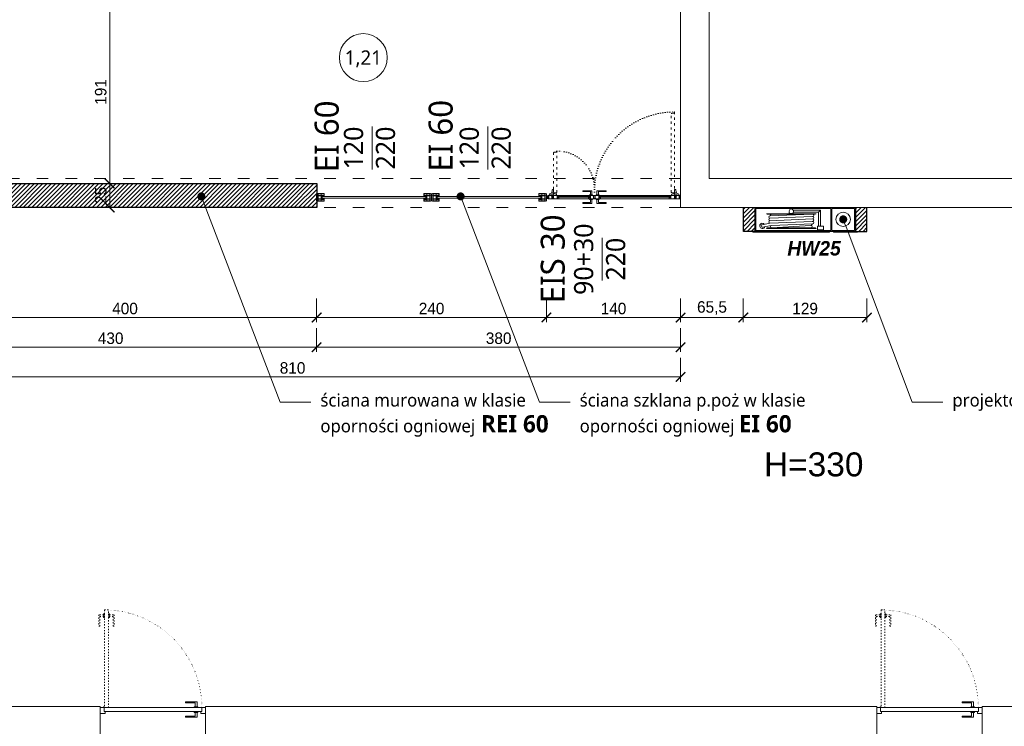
# Model space of a CAD drawing. Header units: millimetres. Extents: x 80301 to 146489, y -78581 to -28273.
# Tile 23 of 135: x 95295 to 96323, y -65483 to -64745. Entities that reach past the tile are written whole.
import ezdxf
from ezdxf import colors
from ezdxf.entities.mleader import LeaderData, LeaderLine
from ezdxf.enums import TextEntityAlignment as Align
from ezdxf.math import Vec2, Vec3

# ---------------------------------------------------------------- set-up
doc = ezdxf.new("R2010")
doc.units = ezdxf.units.MM
doc.linetypes.add('ACAD_ISO03W100', pattern=[30, 12, -18])
doc.linetypes.add('ACAD_ISO07W100', pattern=[3, 0, -3])
doc.layers.get('0').update_dxf_attribs({"lineweight": 0})
for name, color, linetype, lineweight, true_color in [('A-instalacje.ART', 7, 'Continuous', 30, 0xd60000), ('A-opis.ART', 7, 'Continuous', 0, 0x000000), ('A-przekrycieram.ART', 7, 'Continuous', 0, 0xffffff), ('A-wyposażenie.ART', 7, 'Continuous', 0, 0x000000), ('wypełnienie 2', 7, 'Continuous', 0, 0x363636)]:
    doc.layers.add(name, color=color, linetype=linetype, lineweight=lineweight, true_color=true_color)
for name, color, linetype, lineweight in [('A-stolarka.ART', 250, 'Continuous', 5), ('opis..KF', 250, 'Continuous', 15), ('stolarka_arch', 250, 'Continuous', 5), ('wymiar..KF', 12, 'Continuous', 5), ('ściana pro..KF', 222, 'Continuous', 30), ('ściany ist..KF', 61, 'Continuous', 5)]:
    doc.layers.add(name, color=color, linetype=linetype, lineweight=lineweight)
doc.styles.add('ARCH', font='segoeuil.ttf')
doc.styles.add('kamil', font='GOTHIC.TTF')
doc.styles.get("Standard").update_dxf_attribs({"font": 'arial.ttf'})
doc.dimstyles.new('100..KF', dxfattribs={"dimtxt": 12, "dimasz": 10, "dimexe": 5, "dimexo": 5, "dimgap": 3, "dimtad": 1, "dimdec": 1, "dimrnd": 0.5, "dimtxsty": 'kamil', "dimblk": 'ARCHTICK', "dimcen": 0, "dimclrd": 256, "dimclre": 256, "dimclrt": 256, "dimadec": 0, "dimazin": 0, "dimtfac": 1, "dimtdec": 1, "dimtofl": 0, "dimtmove": 0, "dimatfit": 3, "dimfxl": 10, "dimfxlon": 1, "dimlwd": 0, "dimlwe": 0, "dimarcsym": 0})

# ---------------------------------------------------------------- blocks, each defined once
blk = doc.blocks.new('*U648')
at = {"layer": 'stolarka_arch', "linetype": 'ACAD_ISO03W100', "lineweight": 0, "ltscale": 0.1}
for points in [[(3.5, 97), (-1.5, 97), (-1.5, 85), (-0.5, 85), (-0.5, 95), (3.5, 95)], [(3.5, 98), (3.5, 94), (4.5, 94), (4.5, 98)], [(4.5, 102), (4.5, 0), (8.5, 0), (8.5, 102)], [(9.5, 98), (9.5, 94), (8.5, 94), (8.5, 98)], [(9.5, 97), (14.5, 97), (14.5, 85), (13.5, 85), (13.5, 95), (9.5, 95)]]:
    blk.add_lwpolyline(points, close=True, dxfattribs=at)
at = {"layer": 'stolarka_arch'}
for points in [[(5, -4), (5, -6), (0, -6), (0, 0), (4, 0), (4, -4), (5, -4)], [(106, 0), (4, 0), (4, -4), (106, -4)], [(101, 1), (101, 6), (89, 6), (89, 5), (99, 5), (99, 1)], [(102, 1), (98, 1), (98, 0), (102, 0)], [(105, -4), (105, -6), (110, -6), (110, 0), (106, 0), (106, -4), (105, -4)], [(101, -5), (101, -10), (89, -10), (89, -9), (99, -9), (99, -5)], [(102, -5), (98, -5), (98, -4), (102, -4)]]:
    blk.add_lwpolyline(points, close=True, dxfattribs=at)
blk.add_circle((4, 0.5), 0.5, dxfattribs=at)
at = {"layer": 'stolarka_arch', "linetype": 'ACAD_ISO07W100', "lineweight": 0, "ltscale": 0.5}
blk.add_arc((4, 0), 102, 0, 89.6506, dxfattribs=at)
blk = doc.blocks.new('nr pom')
at = {"layer": 'opis..KF', "lineweight": 20}
blk.add_circle((0, 0), 25, dxfattribs=at)
at = {"layer": 'opis..KF', "style": 'ARCH'}
blk.add_attdef('00', text='', height=15, dxfattribs=at).set_placement((0, 0), align=Align.MIDDLE_CENTER)
blk = doc.blocks.new('*U1226')
at = {"layer": 'A-stolarka.ART'}
for p, q in [((0, -4.5), (0, 0)), ((175, -4.5), (175, 0)), ((106.1, -1.6), (14.1, -1.6)), ((160.9, -1.6), (119.9, -1.6))]:
    blk.add_line(p, q, dxfattribs=at)
at = {"layer": 'A-stolarka.ART', "lineweight": 0}
for p, q in [((105.1, -4.5), (15.1, -4.5)), ((15.3, 0), (104.8, 0)), ((159.9, -4.5), (120.9, -4.5)), ((121.2, 0), (159.7, 0))]:
    blk.add_line(p, q, dxfattribs=at)
at = {"layer": 'A-stolarka.ART', "color": 250, "linetype": 'ACAD_ISO03W100', "lineweight": 0, "ltscale": 0.25, "true_color": 0x323232}
for points in [[(12.5, 107.8), (11.7, 107.8), (11.7, 108.7), (11.5, 108.7), (11.5, 108.3), (8.2, 108.3), (8.2, 108.8), (8.5, 108.8), (8.5, 109), (8.2, 109), (8.2, 109.6), (8.5, 109.6), (8.5, 109.8), (8, 109.8), (8, 1.9), (8.5, 1.9), (8.5, 2.1), (8.2, 2.1), (8.2, 2.8), (8.5, 2.8), (8.5, 3), (8.2, 3), (8.2, 3.5), (11.5, 3.5), (11.5, 3.1), (11.7, 3.1), (11.7, 4), (12.5, 4)], [(167, 56.3), (167, 1.9), (166.5, 1.9), (166.5, 2.1), (166.8, 2.1), (166.8, 2.8), (166.5, 2.8), (166.5, 3), (166.8, 3), (166.8, 3.5), (163.5, 3.5), (163.5, 3.1), (163.3, 3.1), (163.3, 4), (162.5, 4), (162.5, 58.4), (163, 58.4), (163, 58.2), (162.7, 58.2), (162.7, 57.6), (163, 57.6), (163, 57.4), (162.7, 57.4), (162.7, 56.8), (166, 56.8), (166, 57.2), (166.2, 57.2), (166.2, 56.3)]]:
    blk.add_lwpolyline(points, close=True, dxfattribs=at)
at = {"layer": 'A-stolarka.ART'}
for points in [[(6.5, -0.8), (5.6, -0.8), (5.6, 0), (1, 0), (1, -0.2), (1.5, -0.2), (1.5, -2), (1, -2), (1, -2.6), (1.5, -2.6), (1.5, -4.3), (1, -4.3), (1, -4.5), (7.6, -4.5), (7.6, -4), (7.4, -4), (7.4, -4.3), (6.8, -4.3), (6.8, -4), (6.6, -4), (6.6, -4.3), (6.1, -4.3), (6.1, -1), (6.5, -1)], [(15.3, 0), (6, 0), (6, -0.5), (6.2, -0.5), (6.2, -0.2), (6.8, -0.2), (6.8, -0.5), (7.1, -0.5), (7.1, -0.2), (7.6, -0.2), (7.6, -3.5), (7.2, -3.5), (7.2, -3.7), (8.1, -3.7), (8.1, -4.5), (13.2, -4.5), (13.2, -4.3), (12.8, -4.3), (12.8, -2.6), (13.2, -2.6), (13.2, -2), (12.8, -2), (12.8, -0.2), (14.3, -0.2), (14.3, -0.5), (14.5, -0.5), (14.5, -0.2), (15.1, -0.2), (15.1, -0.5), (15.3, -0.5)], [(104.8, 0), (114.1, 0), (114.1, -0.5), (113.9, -0.5), (113.9, -0.2), (113.3, -0.2), (113.3, -0.5), (113.1, -0.5), (113.1, -0.2), (112.5, -0.2), (112.5, -3.5), (112.9, -3.5), (112.9, -3.7), (112, -3.7), (112, -4.5), (106.9, -4.5), (106.9, -4.3), (107.4, -4.3), (107.4, -2.6), (106.9, -2.6), (106.9, -2), (107.4, -2), (107.4, -0.2), (105.8, -0.2), (105.8, -0.5), (105.6, -0.5), (105.6, -0.2), (105, -0.2), (105, -0.5), (104.8, -0.5)], [(121.2, 0), (121.2, -0.5), (121, -0.5), (121, -0.2), (120.4, -0.2), (120.4, -0.5), (120.2, -0.5), (120.2, -0.2), (118.6, -0.2), (118.6, -2), (119.1, -2), (119.1, -2.6), (118.6, -2.6), (118.6, -4.3), (119.1, -4.3), (119.1, -4.5), (112.5, -4.5), (112.5, -4), (112.7, -4), (112.7, -4.3), (113.3, -4.3), (113.3, -4), (113.5, -4), (113.5, -4.3), (114.1, -4.3), (114.1, -1), (113.7, -1), (113.7, -0.8), (114.6, -0.8), (114.6, 0)], [(159.7, 0), (168.9, 0), (168.9, -0.5), (168.8, -0.5), (168.8, -0.2), (168.1, -0.2), (168.1, -0.5), (167.9, -0.5), (167.9, -0.2), (167.4, -0.2), (167.4, -3.5), (167.8, -3.5), (167.8, -3.7), (166.9, -3.7), (166.9, -4.5), (161.8, -4.5), (161.8, -4.3), (162.2, -4.3), (162.2, -2.6), (161.8, -2.6), (161.8, -2), (162.2, -2), (162.2, -0.2), (160.7, -0.2), (160.7, -0.5), (160.5, -0.5), (160.5, -0.2), (159.9, -0.2), (159.9, -0.5), (159.7, -0.5)], [(168.5, -0.8), (169.4, -0.8), (169.4, 0), (174, 0), (174, -0.2), (173.5, -0.2), (173.5, -2), (174, -2), (174, -2.6), (173.5, -2.6), (173.5, -4.3), (174, -4.3), (174, -4.5), (167.4, -4.5), (167.4, -4), (167.6, -4), (167.6, -4.3), (168.1, -4.3), (168.1, -4), (168.4, -4), (168.4, -4.3), (168.9, -4.3), (168.9, -1), (168.5, -1)], [(5.9, -1), (5.4, -1), (5.4, -0.2), (1.7, -0.2), (1.7, -2.2), (1.2, -2.2), (1.2, -2.4), (1.7, -2.4), (1.7, -4.3), (5.9, -4.3)], [(12.6, -0.2), (7.8, -0.2), (7.8, -3.5), (8.3, -3.5), (8.3, -4.3), (12.6, -4.3), (12.6, -2.4), (13.1, -2.4), (13.1, -2.2), (12.6, -2.2)], [(13, -4.3), (13.2, -4.3), (13.2, -4.5), (15.1, -4.5), (15.1, -2.6), (13, -2.6), (13, -2.8), (14.9, -2.8), (14.9, -4.3), (13.4, -4.3), (13.4, -4.1), (13, -4.1)], [(106.1, -0.8), (14.1, -0.8), (14.1, -2.3), (106.1, -2.3)], [(107.1, -4.3), (106.9, -4.3), (106.9, -4.5), (105.1, -4.5), (105.1, -2.6), (107.1, -2.6), (107.1, -2.8), (105.3, -2.8), (105.3, -4.3), (106.7, -4.3), (106.7, -4.1), (107.1, -4.1)], [(107.6, -0.2), (112.3, -0.2), (112.3, -3.5), (111.8, -3.5), (111.8, -4.3), (107.6, -4.3), (107.6, -2.4), (107.1, -2.4), (107.1, -2.2), (107.6, -2.2)], [(114.3, -1), (114.8, -1), (114.8, -0.2), (118.4, -0.2), (118.4, -2.2), (118.9, -2.2), (118.9, -2.4), (118.4, -2.4), (118.4, -4.3), (114.3, -4.3)], [(118.9, -4.3), (119.1, -4.3), (119.1, -4.5), (120.9, -4.5), (120.9, -2.6), (118.9, -2.6), (118.9, -2.8), (120.8, -2.8), (120.8, -4.3), (119.3, -4.3), (119.3, -4.1), (118.9, -4.1)], [(160.9, -0.8), (119.9, -0.8), (119.9, -2.3), (160.9, -2.3)], [(162, -4.3), (161.8, -4.3), (161.8, -4.5), (159.9, -4.5), (159.9, -2.6), (162, -2.6), (162, -2.8), (160.1, -2.8), (160.1, -4.3), (161.6, -4.3), (161.6, -4.1), (162, -4.1)], [(162.4, -0.2), (167.2, -0.2), (167.2, -3.5), (166.7, -3.5), (166.7, -4.3), (162.4, -4.3), (162.4, -2.4), (161.9, -2.4), (161.9, -2.2), (162.4, -2.2)], [(169.1, -1), (169.6, -1), (169.6, -0.2), (173.3, -0.2), (173.3, -2.2), (173.8, -2.2), (173.8, -2.4), (173.3, -2.4), (173.3, -4.3), (169.1, -4.3)]]:
    blk.add_lwpolyline(points, close=True, dxfattribs=at)
at = {"layer": 'A-stolarka.ART', "lineweight": 0}
for points in [[(5.9, 0.5), (5.1, 0.5, 0.43839), (4.8, 0.3), (4.8, 0), (2.3, 0), (2.3, 0.9, -0.320305), (3, 1.9), (4.6, 2.5)], [(7.5, 2.5), (11.2, 1.8, -0.364335), (12, 0.8), (12, 0), (8.5, 0), (8.5, 0.4, 0.43839), (8.3, 0.6), (6.2, 0.5)], [(167.5, 2.5), (163.8, 1.8, 0.364335), (163, 0.8), (163, 0), (166.5, 0), (166.5, 0.4, -0.43839), (166.7, 0.6), (168.8, 0.5)], [(169.1, 0.5), (169.9, 0.5, -0.43839), (170.2, 0.3), (170.2, 0), (172.7, 0), (172.7, 0.9, 0.320305), (172, 1.9), (170.4, 2.5)]]:
    blk.add_lwpolyline(points, format="xyb", dxfattribs=at)
at = {"layer": 'A-stolarka.ART', "color": 250, "linetype": 'ACAD_ISO03W100', "lineweight": 0, "ltscale": 0.25, "true_color": 0x323232}
for points in [[(5.5, 3.4), (6.2, 7.1, -0.364335), (7.2, 7.9), (8, 7.9), (8, 4.4), (7.6, 4.4, 0.43839), (7.4, 4.2), (7.5, 2.1)], [(169.5, 3.4), (168.8, 7.1, 0.364335), (167.8, 7.9), (167, 7.9), (167, 4.4), (167.4, 4.4, -0.43839), (167.6, 4.2), (167.5, 2.1)]]:
    blk.add_lwpolyline(points, format="xyb", dxfattribs=at)
at = {"layer": 'A-stolarka.ART', "lineweight": 0}
for points in [[(110, 1), (110, 6), (98, 6), (98, 5), (108, 5), (108, 1)], [(111, 1), (107, 1), (107, 0), (111, 0)], [(115.6, 1), (119.6, 1), (119.6, 0), (115.6, 0)], [(116.6, 1), (116.6, 6), (128.6, 6), (128.6, 5), (118.6, 5), (118.6, 1)], [(110, -5.5), (110, -10.5), (98, -10.5), (98, -9.5), (108, -9.5), (108, -5.5)], [(111, -5.5), (107, -5.5), (107, -4.5), (111, -4.5)], [(115.6, -5.5), (119.6, -5.5), (119.6, -4.5), (115.6, -4.5)], [(116.6, -5.5), (116.6, -10.5), (128.6, -10.5), (128.6, -9.5), (118.6, -9.5), (118.6, -5.5)]]:
    blk.add_lwpolyline(points, close=True, dxfattribs=at)
for centre in [(6, 1.9), (168.9, 1.9)]:
    blk.add_circle(centre, 1.5, dxfattribs=at)
at = {"layer": 'A-stolarka.ART', "color": 250, "linetype": 'ACAD_ISO07W100', "lineweight": 0, "true_color": 0x323232}
for centre, radius, start, end in [((8, 4.5), 105.3, 0, 90), ((162.5, 9.2), 49.2, 90, 180)]:
    blk.add_arc(centre, radius, start, end, dxfattribs=at)
blk = doc.blocks.new('*U1227')
at = {"layer": 'A-stolarka.ART'}
for p, q in [((0, 0), (0, 8)), ((120, 0), (120, 8))]:
    blk.add_line(p, q, dxfattribs=at)
for points in [[(1.7, 5.5), (1.7, 5.7), (4.8, 5.7), (4.8, 5.5), (5, 5.5), (5, 5.7), (5.5, 5.7), (5.5, 5.9), (5, 5.9), (5, 7.8), (5.5, 7.8), (5.5, 8), (1, 8), (1, 7.8), (1.5, 7.8), (1.5, 5.9), (1, 5.9), (1, 5.7), (1.5, 5.7), (1.5, 5.5)], [(1.7, 2.5), (1.7, 2.3), (4.8, 2.3), (4.8, 2.5), (5, 2.5), (5, 2.3), (5.5, 2.3), (5.5, 2.1), (5, 2.1), (5, 0.2), (5.5, 0.2), (5.5, 0), (1, 0), (1, 0.2), (1.5, 0.2), (1.5, 2.1), (1, 2.1), (1, 2.3), (1.5, 2.3), (1.5, 2.5)], [(1.9, 5.7), (1.9, 5.3), (1.7, 5.3), (1.7, 2.7), (1.9, 2.7), (1.9, 2.3), (1.7, 2.3), (1.7, 2.5), (1.5, 2.5), (1.5, 5.5), (1.7, 5.5), (1.7, 5.7)], [(1.7, 5.9), (4.8, 5.9), (4.8, 7.8), (1.7, 7.8)], [(1.7, 2.1), (4.8, 2.1), (4.8, 0.2), (1.7, 0.2)], [(4.6, 5.7), (4.6, 5.3), (4.8, 5.3), (4.8, 2.7), (4.6, 2.7), (4.6, 2.3), (4.8, 2.3), (4.8, 2.5), (5, 2.5), (5, 5.5), (4.8, 5.5), (4.8, 5.7)], [(5, 6.1), (5, 5.9), (7, 5.9), (7, 5.5), (8, 5.5), (8, 8), (5.5, 8), (5.5, 7.7), (5, 7.7), (5, 7.5), (5.7, 7.5), (5.7, 7.8), (7.8, 7.8), (7.8, 5.7), (7.2, 5.7), (7.2, 6.1)], [(5, 1.9), (5, 2.1), (7, 2.1), (7, 2.5), (8, 2.5), (8, 0), (5.5, 0), (5.5, 0.3), (5, 0.3), (5, 0.5), (5.7, 0.5), (5.7, 0.2), (7.8, 0.2), (7.8, 2.3), (7.2, 2.3), (7.2, 1.9)], [(6, 5), (114, 5), (114, 3), (6, 3)], [(115, 6.1), (115, 5.9), (113, 5.9), (113, 5.5), (112, 5.5), (112, 8), (114.5, 8), (114.5, 7.7), (115, 7.7), (115, 7.5), (114.3, 7.5), (114.3, 7.8), (112.2, 7.8), (112.2, 5.7), (112.8, 5.7), (112.8, 6.1)], [(115, 1.9), (115, 2.1), (113, 2.1), (113, 2.5), (112, 2.5), (112, 0), (114.5, 0), (114.5, 0.3), (115, 0.3), (115, 0.5), (114.3, 0.5), (114.3, 0.2), (112.2, 0.2), (112.2, 2.3), (112.8, 2.3), (112.8, 1.9)], [(118.3, 5.5), (118.3, 5.7), (115.2, 5.7), (115.2, 5.5), (115, 5.5), (115, 5.7), (114.5, 5.7), (114.5, 5.9), (115, 5.9), (115, 7.8), (114.5, 7.8), (114.5, 8), (119, 8), (119, 7.8), (118.5, 7.8), (118.5, 5.9), (119, 5.9), (119, 5.7), (118.5, 5.7), (118.5, 5.5)], [(118.3, 2.5), (118.3, 2.3), (115.2, 2.3), (115.2, 2.5), (115, 2.5), (115, 2.3), (114.5, 2.3), (114.5, 2.1), (115, 2.1), (115, 0.2), (114.5, 0.2), (114.5, 0), (119, 0), (119, 0.2), (118.5, 0.2), (118.5, 2.1), (119, 2.1), (119, 2.3), (118.5, 2.3), (118.5, 2.5)], [(115.4, 5.7), (115.4, 5.3), (115.2, 5.3), (115.2, 2.7), (115.4, 2.7), (115.4, 2.3), (115.2, 2.3), (115.2, 2.5), (115, 2.5), (115, 5.5), (115.2, 5.5), (115.2, 5.7)], [(118.3, 5.9), (115.2, 5.9), (115.2, 7.8), (118.3, 7.8)], [(118.3, 2.1), (115.2, 2.1), (115.2, 0.2), (118.3, 0.2)], [(118.1, 5.7), (118.1, 5.3), (118.3, 5.3), (118.3, 2.7), (118.1, 2.7), (118.1, 2.3), (118.3, 2.3), (118.3, 2.5), (118.5, 2.5), (118.5, 5.5), (118.3, 5.5), (118.3, 5.7)]]:
    blk.add_lwpolyline(points, close=True, dxfattribs=at)
blk = doc.blocks.new('_Dot')
at = {"color": 0, "linetype": 'ByBlock', "lineweight": -2}
blk.add_line((-0.5, 0), (-1, 0), dxfattribs=at)
at = {"color": 0, "linetype": 'ByBlock', "const_width": 0.5}
blk.add_lwpolyline([(-0.25, 0, 1), (0.25, 0, 1)], format="xyb", close=True, dxfattribs=at)
blk = doc.blocks.new('*U1258')
at = {"layer": 'A-wyposażenie.ART'}
h = blk.add_hatch(color=160, dxfattribs=at)
h.dxf.hatch_style = 1
h.paths.add_polyline_path([(107, 0), (27, 0), (27, 1), (107, 1)])
h.paths.add_polyline_path([(-2, 0), (23, 0), (23, 1), (-2, 1)])
h.paths.add_polyline_path([(25.5, -24), (104, -24), (104, -1), (25.5, -1)], flags=16)
h.paths.add_polyline_path([(24.5, -1), (1, -1), (1, -24), (24.5, -24)], flags=16)
h.paths.add_polyline_path([(0, -25), (105, -25), (105, 0), (0, 0)])
at = {"layer": 'A-wyposażenie.ART', "color": 160}
for p, q in [((39.5, -1.5), (33.2, -1.5)), ((33.2, -1.5), (33.2, -5.5)), ((39.5, -5.5), (33.2, -5.5)), ((36.5, -22.1), (36.5, -5.5)), ((36.5, -22.1), (36.5, -5.5)), ((38.5, -20.1), (38.5, -5.5)), ((39.5, -1.5), (39.5, -5.5)), ((41.9, -3.6), (41.1, -3.1)), ((92.9, -3.1), (41.1, -3.1)), ((88.4, -3.6), (42, -3.6)), ((87.5, -6.2), (44.7, -7.9)), ((89.3, -8.6), (44.7, -10.4)), ((87.5, -3.6), (46.4, -6.1)), ((76.2, -3.6), (92, -3.6)), ((97.2, -4.4), (87.7, -6.2)), ((97.2, -6.9), (89.3, -8.6)), ((92.1, -3.6), (92.9, -3.1)), ((36.5, -22.1), (38.5, -20.1)), ((38.5, -20.1), (65, -20.1)), ((41.9, -18), (41.1, -18.4)), ((41.1, -18.4), (92.9, -18.4)), ((67, -17.9), (42, -17.9)), ((89.3, -11.1), (44.7, -12.9)), ((89.3, -13.6), (44.7, -15.4)), ((89.4, -16.1), (44.7, -17.9)), ((65, -18.5), (67, -18.5)), ((65, -18.5), (67, -18.5)), ((65, -18.9), (65, -20)), ((65, -20), (65, -20)), ((67, -17.9), (92, -17.9)), ((69, -18.5), (67, -18.5)), ((68.6, -18.5), (69, -18.5)), ((69, -18.9), (69, -20)), ((92.1, -18), (92.9, -18.4)), ((36.5, -22.1), (65, -22.1))]:
    blk.add_line(p, q, dxfattribs=at)
for points in [[(-2, 0), (23, 0), (23, 1), (-2, 1)], [(0, -25), (105, -25), (105, 0), (0, 0)], [(107, 0), (27, 0), (27, 1), (107, 1)], [(24.5, -1), (1, -1), (1, -24), (24.5, -24)], [(25.5, -24), (104, -24), (104, -1), (25.5, -1)]]:
    blk.add_lwpolyline(points, close=True, dxfattribs=at)
blk.add_circle((12.8, -12.5), 7.5, dxfattribs=at)
for centre, radius, start, end in [((42, -3.3), 0.3, 240, 270), ((44.7, -9.2), 1.25, 90, 270), ((46.4, -4.9), 1.25, 90, 270), ((46.4, -7.4), 1.25, 90, 204.8611), ((87.4, -4.9), 1.29, 271.7747, 88.3577), ((89.3, -9.9), 1.25, 270, 90), ((92, -3.3), 0.3, 270, 300), ((97.2, -5.7), 2.7, 221.3769, 160.9252), ((97.2, -5.7), 1.25, 270, 110.7696), ((42, -18.2), 0.3, 90, 120), ((44.7, -11.7), 1.25, 90, 270), ((44.7, -14.2), 1.25, 90, 270), ((44.7, -16.7), 1.25, 90, 270), ((67, -21.1), 2.25, 150.1519, 29.8481), ((65, -18.6), 0.16, 90, 247.3402), ((64.9, -18.9), 0.1, 0, 67.3402), ((69, -18.6), 0.16, 292.6598, 90), ((69.1, -18.9), 0.1, 112.6598, 180), ((87.6, -16.6), 1.25, 270, 23.103), ((89.3, -12.4), 1.25, 270, 90), ((89.3, -14.9), 1.25, 270, 90), ((92, -18.2), 0.3, 60, 90)]:
    blk.add_arc(centre, radius, start, end, dxfattribs=at)
blk = doc.blocks.new('*U1234')
at = {"layer": 'A-przekrycieram.ART'}
h = blk.add_hatch(color=256, dxfattribs=at)
h.dxf.hatch_style = 1
h.paths.add_polyline_path([(0, 4200), (8500, 4200), (8500, 0), (0, 0)])
h.paths.add_polyline_path([(200, 4100), (8400, 4100), (8400, 100), (200, 100)], flags=16)
blk = doc.blocks.new('_ArchTick')
at = {"color": 0, "linetype": 'ByBlock', "const_width": 0.15}
blk.add_lwpolyline([(-0.5, -0.5), (0.5, 0.5)], dxfattribs=at)
blk = doc.blocks.new('*D1483')
at = {"layer": 'Defpoints', "color": 0, "linetype": 'ByBlock', "transparency": 16777216}
for p in [(95204.9, -64903.7), (95605, -64903.7), (95605, -65055.9)]:
    blk.add_point(p, dxfattribs=at)
at = {"layer": 'wymiar..KF', "linetype": 'Continuous', "lineweight": 0, "transparency": 16777216}
for p, q in [((95204.9, -65035.9), (95204.9, -65060.9)), ((95605, -65035.9), (95605, -65060.9)), ((95204.9, -65055.9), (95605, -65055.9))]:
    blk.add_line(p, q, dxfattribs=at)
at = {"layer": 'wymiar..KF', "linetype": 'ByBlock', "lineweight": 0, "transparency": 16777216, "xscale": 10, "yscale": 10, "zscale": 10, "rotation": 180}
blk.add_blockref('_ArchTick', (95204.9, -65055.9), dxfattribs=at)
at = {"layer": 'wymiar..KF', "linetype": 'ByBlock', "lineweight": 0, "transparency": 16777216, "xscale": 10, "yscale": 10, "zscale": 10}
blk.add_blockref('_ArchTick', (95605, -65055.9), dxfattribs=at)
at = {"layer": 'wymiar..KF', "linetype": 'ByBlock', "transparency": 16777216, "insert": (95405, -65046.6), "char_height": 12, "attachment_point": 5, "style": 'kamil'}
blk.add_mtext('400', dxfattribs=at)
blk = doc.blocks.new('*D1484')
at = {"layer": 'Defpoints', "color": 0, "linetype": 'ByBlock', "transparency": 16777216}
for p in [(95605, -64903.7), (95844.9, -64897.2), (95844.9, -65055.9)]:
    blk.add_point(p, dxfattribs=at)
at = {"layer": 'wymiar..KF', "linetype": 'Continuous', "lineweight": 0, "transparency": 16777216}
for p, q in [((95605, -65035.9), (95605, -65060.9)), ((95844.9, -65035.9), (95844.9, -65060.9)), ((95605, -65055.9), (95844.9, -65055.9))]:
    blk.add_line(p, q, dxfattribs=at)
at = {"layer": 'wymiar..KF', "linetype": 'ByBlock', "lineweight": 0, "transparency": 16777216, "xscale": 10, "yscale": 10, "zscale": 10, "rotation": 180}
blk.add_blockref('_ArchTick', (95605, -65055.9), dxfattribs=at)
at = {"layer": 'wymiar..KF', "linetype": 'ByBlock', "lineweight": 0, "transparency": 16777216, "xscale": 10, "yscale": 10, "zscale": 10}
blk.add_blockref('_ArchTick', (95844.9, -65055.9), dxfattribs=at)
at = {"layer": 'wymiar..KF', "linetype": 'ByBlock', "transparency": 16777216, "insert": (95725, -65046.6), "char_height": 12, "attachment_point": 5, "style": 'kamil'}
blk.add_mtext('240', dxfattribs=at)
blk = doc.blocks.new('*D1485')
at = {"layer": 'Defpoints', "color": 0, "linetype": 'ByBlock', "transparency": 16777216}
for p in [(95844.9, -64897.2), (95984.9, -64903.7), (95984.9, -65055.9)]:
    blk.add_point(p, dxfattribs=at)
at = {"layer": 'wymiar..KF', "linetype": 'Continuous', "lineweight": 0, "transparency": 16777216}
for p, q in [((95844.9, -65035.9), (95844.9, -65060.9)), ((95984.9, -65035.9), (95984.9, -65060.9)), ((95844.9, -65055.9), (95984.9, -65055.9))]:
    blk.add_line(p, q, dxfattribs=at)
at = {"layer": 'wymiar..KF', "linetype": 'ByBlock', "lineweight": 0, "transparency": 16777216, "xscale": 10, "yscale": 10, "zscale": 10, "rotation": 180}
blk.add_blockref('_ArchTick', (95844.9, -65055.9), dxfattribs=at)
at = {"layer": 'wymiar..KF', "linetype": 'ByBlock', "lineweight": 0, "transparency": 16777216, "xscale": 10, "yscale": 10, "zscale": 10}
blk.add_blockref('_ArchTick', (95984.9, -65055.9), dxfattribs=at)
at = {"layer": 'wymiar..KF', "linetype": 'ByBlock', "transparency": 16777216, "insert": (95914.9, -65046.6), "char_height": 12, "attachment_point": 5, "style": 'kamil'}
blk.add_mtext('140', dxfattribs=at)
blk = doc.blocks.new('*D1486')
at = {"layer": 'Defpoints', "color": 0, "linetype": 'ByBlock', "transparency": 16777216}
for p in [(95984.9, -64903.7), (96050.4, -64928.7), (96050.4, -65055.9)]:
    blk.add_point(p, dxfattribs=at)
at = {"layer": 'wymiar..KF', "linetype": 'Continuous', "lineweight": 0, "transparency": 16777216}
for p, q in [((95984.9, -65035.9), (95984.9, -65060.9)), ((96050.4, -65035.9), (96050.4, -65060.9)), ((95984.9, -65055.9), (96050.4, -65055.9))]:
    blk.add_line(p, q, dxfattribs=at)
at = {"layer": 'wymiar..KF', "linetype": 'ByBlock', "lineweight": 0, "transparency": 16777216, "xscale": 10, "yscale": 10, "zscale": 10, "rotation": 180}
blk.add_blockref('_ArchTick', (95984.9, -65055.9), dxfattribs=at)
at = {"layer": 'wymiar..KF', "linetype": 'ByBlock', "lineweight": 0, "transparency": 16777216, "xscale": 10, "yscale": 10, "zscale": 10}
blk.add_blockref('_ArchTick', (96050.4, -65055.9), dxfattribs=at)
at = {"layer": 'wymiar..KF', "linetype": 'ByBlock', "transparency": 16777216, "insert": (96017.7, -65046), "char_height": 12, "attachment_point": 5, "style": 'kamil'}
blk.add_mtext('65,5', dxfattribs=at)
blk = doc.blocks.new('*D1487')
at = {"layer": 'Defpoints', "color": 0, "linetype": 'ByBlock', "transparency": 16777216}
for p in [(96050.4, -64928.7), (96179.4, -64928.7), (96179.4, -65055.9)]:
    blk.add_point(p, dxfattribs=at)
at = {"layer": 'wymiar..KF', "linetype": 'Continuous', "lineweight": 0, "transparency": 16777216}
for p, q in [((96050.4, -65035.9), (96050.4, -65060.9)), ((96179.4, -65035.9), (96179.4, -65060.9)), ((96050.4, -65055.9), (96179.4, -65055.9))]:
    blk.add_line(p, q, dxfattribs=at)
at = {"layer": 'wymiar..KF', "linetype": 'ByBlock', "lineweight": 0, "transparency": 16777216, "xscale": 10, "yscale": 10, "zscale": 10, "rotation": 180}
blk.add_blockref('_ArchTick', (96050.4, -65055.9), dxfattribs=at)
at = {"layer": 'wymiar..KF', "linetype": 'ByBlock', "lineweight": 0, "transparency": 16777216, "xscale": 10, "yscale": 10, "zscale": 10}
blk.add_blockref('_ArchTick', (96179.4, -65055.9), dxfattribs=at)
at = {"layer": 'wymiar..KF', "linetype": 'ByBlock', "transparency": 16777216, "insert": (96114.9, -65046.6), "char_height": 12, "attachment_point": 5, "style": 'kamil'}
blk.add_mtext('129', dxfattribs=at)
blk = doc.blocks.new('*D1488')
at = {"layer": 'Defpoints', "color": 0, "linetype": 'ByBlock', "transparency": 16777216}
for p in [(95389, -64916), (95389.4, -64916), (95389.4, -64941)]:
    blk.add_point(p, dxfattribs=at)
at = {"layer": 'wymiar..KF', "linetype": 'Continuous', "lineweight": 0, "transparency": 16777216}
for p, q in [((95389, -64916), (95384, -64916)), ((95389, -64941), (95389, -64916)), ((95389, -64941), (95384, -64941))]:
    blk.add_line(p, q, dxfattribs=at)
at = {"layer": 'wymiar..KF', "linetype": 'ByBlock', "lineweight": 0, "transparency": 16777216, "xscale": 10, "yscale": 10, "zscale": 10}
for p, rotation in [((95389, -64916), 90), ((95389, -64941), 270)]:
    blk.add_blockref('_ArchTick', p, dxfattribs=dict(at, rotation=rotation))
at = {"layer": 'wymiar..KF', "linetype": 'ByBlock', "transparency": 16777216, "insert": (95379.7, -64928.5), "char_height": 12, "attachment_point": 5, "rotation": 90, "style": 'kamil'}
blk.add_mtext('25', dxfattribs=at)
blk = doc.blocks.new('*D1489')
at = {"layer": 'Defpoints', "color": 0, "linetype": 'ByBlock', "transparency": 16777216}
for p in [(95389, -64725), (95389, -64725), (95389.4, -64916)]:
    blk.add_point(p, dxfattribs=at)
at = {"layer": 'wymiar..KF', "linetype": 'Continuous', "lineweight": 0, "transparency": 16777216}
for p, q in [((95389, -64725), (95394, -64725)), ((95389, -64916), (95389, -64725)), ((95389, -64916), (95384, -64916))]:
    blk.add_line(p, q, dxfattribs=at)
at = {"layer": 'wymiar..KF', "linetype": 'ByBlock', "lineweight": 0, "transparency": 16777216, "xscale": 10, "yscale": 10, "zscale": 10}
for p, rotation in [((95389, -64725), 90), ((95389, -64916), 270)]:
    blk.add_blockref('_ArchTick', p, dxfattribs=dict(at, rotation=rotation))
at = {"layer": 'wymiar..KF', "linetype": 'ByBlock', "transparency": 16777216, "insert": (95379.7, -64820.5), "char_height": 12, "attachment_point": 5, "rotation": 90, "style": 'kamil'}
blk.add_mtext('191', dxfattribs=at)
blk = doc.blocks.new('*D1500')
at = {"layer": 'Defpoints', "color": 0, "linetype": 'ByBlock', "transparency": 16777216}
for p in [(95174.9, -64855), (95605, -64903.7), (95605, -65086.9)]:
    blk.add_point(p, dxfattribs=at)
at = {"layer": 'wymiar..KF', "linetype": 'Continuous', "lineweight": 0, "transparency": 16777216}
for p, q in [((95174.9, -65066.9), (95174.9, -65091.9)), ((95605, -65066.9), (95605, -65091.9)), ((95174.9, -65086.9), (95605, -65086.9))]:
    blk.add_line(p, q, dxfattribs=at)
at = {"layer": 'wymiar..KF', "linetype": 'ByBlock', "lineweight": 0, "transparency": 16777216, "xscale": 10, "yscale": 10, "zscale": 10, "rotation": 180}
blk.add_blockref('_ArchTick', (95174.9, -65086.9), dxfattribs=at)
at = {"layer": 'wymiar..KF', "linetype": 'ByBlock', "lineweight": 0, "transparency": 16777216, "xscale": 10, "yscale": 10, "zscale": 10}
blk.add_blockref('_ArchTick', (95605, -65086.9), dxfattribs=at)
at = {"layer": 'wymiar..KF', "linetype": 'ByBlock', "transparency": 16777216, "insert": (95390, -65077.6), "char_height": 12, "attachment_point": 5, "style": 'kamil'}
blk.add_mtext('430', dxfattribs=at)
blk = doc.blocks.new('*D1501')
at = {"layer": 'Defpoints', "color": 0, "linetype": 'ByBlock', "transparency": 16777216}
for p in [(95605, -64903.7), (95984.9, -64903.7), (95984.9, -65086.9)]:
    blk.add_point(p, dxfattribs=at)
at = {"layer": 'wymiar..KF', "linetype": 'Continuous', "lineweight": 0, "transparency": 16777216}
for p, q in [((95605, -65066.9), (95605, -65091.9)), ((95984.9, -65066.9), (95984.9, -65091.9)), ((95605, -65086.9), (95984.9, -65086.9))]:
    blk.add_line(p, q, dxfattribs=at)
at = {"layer": 'wymiar..KF', "linetype": 'ByBlock', "lineweight": 0, "transparency": 16777216, "xscale": 10, "yscale": 10, "zscale": 10, "rotation": 180}
blk.add_blockref('_ArchTick', (95605, -65086.9), dxfattribs=at)
at = {"layer": 'wymiar..KF', "linetype": 'ByBlock', "lineweight": 0, "transparency": 16777216, "xscale": 10, "yscale": 10, "zscale": 10}
blk.add_blockref('_ArchTick', (95984.9, -65086.9), dxfattribs=at)
at = {"layer": 'wymiar..KF', "linetype": 'ByBlock', "transparency": 16777216, "insert": (95795, -65077.6), "char_height": 12, "attachment_point": 5, "style": 'kamil'}
blk.add_mtext('380', dxfattribs=at)
blk = doc.blocks.new('*D1502')
at = {"layer": 'Defpoints', "color": 0, "linetype": 'ByBlock', "transparency": 16777216}
for p in [(95984.9, -64903.7), (95174.9, -64950.4), (95984.9, -65117.9)]:
    blk.add_point(p, dxfattribs=at)
at = {"layer": 'wymiar..KF', "linetype": 'Continuous', "lineweight": 0, "transparency": 16777216}
for p, q in [((95174.9, -65097.9), (95174.9, -65122.9)), ((95984.9, -65097.9), (95984.9, -65122.9)), ((95174.9, -65117.9), (95984.9, -65117.9))]:
    blk.add_line(p, q, dxfattribs=at)
at = {"layer": 'wymiar..KF', "linetype": 'ByBlock', "lineweight": 0, "transparency": 16777216, "xscale": 10, "yscale": 10, "zscale": 10, "rotation": 180}
blk.add_blockref('_ArchTick', (95174.9, -65117.9), dxfattribs=at)
at = {"layer": 'wymiar..KF', "linetype": 'ByBlock', "lineweight": 0, "transparency": 16777216, "xscale": 10, "yscale": 10, "zscale": 10}
blk.add_blockref('_ArchTick', (95984.9, -65117.9), dxfattribs=at)
at = {"layer": 'wymiar..KF', "linetype": 'ByBlock', "transparency": 16777216, "insert": (95579.9, -65108.6), "char_height": 12, "attachment_point": 5, "style": 'kamil'}
blk.add_mtext('810', dxfattribs=at)

msp = doc.modelspace()

# ---------------------------------------------------------------- hatches: boundary and pattern name
at = {"layer": 'wypełnienie 2', "linetype": 'ByBlock', "transparency": 33554595}
h = msp.add_hatch(dxfattribs=at)
h.set_pattern_fill('ANSI31', color=256)
h.set_pattern_definition([(45, (13547.343, 0), (-2.24506403, 2.24506403), [])])
h.paths.add_polyline_path([(95605.05, -64940.99), (95204.91, -64940.99), (95204.91, -64915.99), (95605.05, -64915.99)])
h = msp.add_hatch(dxfattribs=at)
h.set_pattern_fill('ANSI31', color=256)
h.set_pattern_definition([(45, (-2285.7104, 7e-12), (-2.24506403, 2.24506403), [])])
h.paths.add_polyline_path([(96179.42, -64940.99), (96167.42, -64940.99), (96167.42, -64965.99), (96179.42, -64965.99)])
h.paths.add_polyline_path([(96062.42, -64940.99), (96050.42, -64940.99), (96050.42, -64965.99), (96062.42, -64965.99)])

# ---------------------------------------------------------------- linework, layer by layer
at = {"linetype": 'ACAD_ISO03W100'}
for p, q in [((95984.91, -64910.99), (95204.91, -64910.99)), ((95984.91, -64940.99), (95204.91, -64940.99))]:
    msp.add_line(p, q, dxfattribs=at)
at = {"layer": 'ściana pro..KF', "linetype": 'ByBlock'}
msp.add_lwpolyline([(95605.05, -64940.99), (95204.91, -64940.99), (95204.91, -64915.99), (95605.05, -64915.99)], close=True, dxfattribs=at)
for points in [[(96062.42, -64940.99), (96062.42, -64965.99), (96050.42, -64965.99), (96050.42, -64940.99)], [(96167.42, -64940.99), (96167.42, -64965.99), (96179.42, -64965.99), (96179.42, -64940.99)]]:
    msp.add_lwpolyline(points, dxfattribs=at)
at = {"layer": 'ściany ist..KF', "linetype": 'ByBlock'}
for points in [[(95978.97, -64293.99), (95978.97, -64339.99), (95984.91, -64339.99), (95984.91, -64940.99), (96571.16, -64940.99), (96571.16, -64910.99), (96014.91, -64910.99), (96014.91, -64339.99), (96050.22, -64339.99), (96050.22, -64293.99), (95978.97, -64293.99)], [(95379.17, -65492), (94838.89, -65492), (94838.89, -65878.11), (95034.63, -66073.05), (95165.58, -66073.05), (95165.58, -66119.05), (95015.63, -66119.05), (94792.89, -65897.22), (94792.89, -65444.99), (94871.35, -65444.99), (94871.35, -65424.99), (94917.35, -65424.99), (94917.35, -65461.99), (95379.17, -65461.99), (95379.17, -65492)], [(95855.41, -65492), (96189.72, -65492), (96189.72, -65461.99), (95489.17, -65461.99), (95489.17, -65492), (95746.89, -65492), (95746.92, -66073.02), (95569.38, -66073.02)], [(96411.41, -65461.99), (96299.72, -65461.99), (96299.72, -65492), (96411.41, -65492)]]:
    msp.add_lwpolyline(points, dxfattribs=at)

# ---------------------------------------------------------------- block references
msp.add_blockref('*U1234', (94231.99, -66535.84))
at = {"layer": 'A-instalacje.ART', "rotation": 180}
msp.add_blockref('*U1258', (96167.42, -64965.99), dxfattribs=at)
at = {"layer": 'A-stolarka.ART', "xscale": -0.7938810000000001, "yscale": 0.7938810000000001, "zscale": 0.7938810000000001}
msp.add_blockref('*U1226', (95984.91, -64928.51), dxfattribs=at)
at = {"layer": 'A-stolarka.ART', "rotation": 180}
msp.add_blockref('*U1227', (95724.91, -64926.5), dxfattribs=at)
at = {"layer": 'A-stolarka.ART', "xscale": -1, "rotation": 180}
msp.add_blockref('*U1227', (95724.91, -64926.5), dxfattribs=at)
at = {"layer": 'opis..KF', "color": 30}
msp.add_blockref('nr pom', (95653.74, -64784.68), dxfattribs=at).add_auto_attribs({'00': '1,21'})
at = {"layer": 'stolarka_arch'}
for p in [(95379.17, -65463.06), (96189.72, -65463.06)]:
    msp.add_blockref('*U648', p, dxfattribs=at)

# ---------------------------------------------------------------- texts
at = {"char_height": 25, "width": 216.4197, "attachment_point": 7, "rotation": 90, "style": 'ARCH'}
for s, insert in [('\\A1; EI 60', (95628.38, -64912.76)), ('\\A1; EI 60', (95747.33, -64912.14)), ('\\A1; EIS 30', (95864.31, -65049.57))]:
    msp.add_mtext(s, dxfattribs=dict(at, insert=insert))
at = {"insert": (96175.83, -65196.68), "char_height": 25, "attachment_point": 3}
msp.add_mtext_dynamic_manual_height_columns('H=330', width=406.668, gutter_width=12.5, heights=[0], dxfattribs=at)
at = {"layer": 'A-opis.ART', "color": 150, "insert": (96124.23, -64983.81), "char_height": 15, "width": 81.4689, "attachment_point": 5, "style": 'ARCH'}
msp.add_mtext('{\\fCentury Gothic|b1|i1|c238|p34;\\C5;HW25}', dxfattribs=at)
at = {"layer": 'stolarka_arch', "char_height": 20, "width": 398.9172, "attachment_point": 5, "rotation": 90, "style": 'ARCH'}
for s, insert in [('\\A1;120\\P{\\O220}', (95660.3, -64879)), ('\\A1;120\\P{\\O220}', (95781.09, -64879)), ('\\A1;90+30\\P{\\O220}', (95900.54, -64995.06))]:
    msp.add_mtext(s, dxfattribs=dict(at, insert=insert))

# ---------------------------------------------------------------- dimensions: what is measured, and where the dimension line sits
at = {"layer": 'wymiar..KF', "linetype": 'ByBlock'}
for base, p1, p2, override, picture, middle in [((95389, -64724.99), (95389.37, -64915.99), (95389, -64724.99), {"dimtmove": 1, "dimfxl": 20}, '*D1489', (95379.69, -64820.49)), ((95389, -64915.99), (95389.37, -64940.99), (95389.37, -64915.99), {"dimfxl": 20}, '*D1488', (95379.69, -64928.49))]:
    dim = msp.add_linear_dim(base=base, p1=p1, p2=p2, angle=90, dimstyle='100..KF', override=override, dxfattribs=at)
    dim.commit()
    dim.dimension.update_dxf_attribs({"geometry": picture, "text_midpoint": middle})
for base, p1, p2, override, picture, middle in [((95605.05, -65086.88), (95174.91, -64855.01), (95605.05, -64903.71), {"dimfxl": 20}, '*D1500', (95389.98, -65077.58)), ((95984.91, -65117.85), (95174.91, -64950.41), (95984.91, -64903.71), {"dimfxl": 20}, '*D1502', (95579.91, -65108.55)), ((95605.05, -65055.89), (95204.91, -64903.71), (95605.05, -64903.71), {"dimtmove": 1, "dimfxl": 20}, '*D1483', (95404.98, -65046.59)), ((95844.91, -65055.89), (95605.05, -64903.71), (95844.91, -64897.21), {"dimtmove": 1, "dimfxl": 20}, '*D1484', (95724.98, -65046.59)), ((95984.91, -65086.88), (95605.05, -64903.71), (95984.91, -64903.71), {"dimtmove": 1, "dimfxl": 20}, '*D1501', (95794.98, -65077.58)), ((95984.91, -65055.89), (95844.91, -64897.21), (95984.91, -64903.71), {"dimtmove": 1, "dimfxl": 20}, '*D1485', (95914.91, -65046.59)), ((96050.42, -65055.89), (95984.91, -64903.71), (96050.42, -64928.71), {"dimtmove": 1, "dimfxl": 20}, '*D1486', (96017.67, -65046.04)), ((96179.42, -65055.89), (96050.42, -64928.71), (96179.42, -64928.71), {"dimtmove": 1, "dimfxl": 20}, '*D1487', (96114.92, -65046.59))]:
    dim = msp.add_linear_dim(base=base, p1=p1, p2=p2, dimstyle='100..KF', override=override, dxfattribs=at)
    dim.commit()
    dim.dimension.update_dxf_attribs({"geometry": picture, "text_midpoint": middle})

# ---------------------------------------------------------------- leaders
at = {"layer": 'opis..KF', "lineweight": 9}
ml = msp.add_multileader_mtext('Standard', dxfattribs=at)
ml.set_content('ściana murowana w klasie \\Poporności ogniowej{\\fSegoe UI Light|b1|i0|c238|p34;\\H1.34164x; REI 60 }', color=256, style='ARCH')
ml.set_leader_properties(color=256, linetype='ByLayer', lineweight=-1)
ml.set_arrow_properties(name='DOT')
ml.build(insert=Vec2(0, 0))
ml.multileader.update_dxf_attribs({"dogleg_length": 31.74, "arrow_head_size": 8.39})
ctx = ml.context
ctx.base_point, ctx.char_height, ctx.arrow_head_size, ctx.landing_gap_size, ctx.plane_origin = Vec3(95598.85, -65144.37), 13.4164, 8.39, 10.06, Vec3(96919.72, -65235.46)
notes = []
notes.append((ctx, [(0, (1, 1, 0), (95567.11, -65144.37), (1, 0), 31.74, [(0, [(95484.66, -64929.5)], 0, [])])]))
ctx.mtext.insert, ctx.mtext.flow_direction = Vec3(95608.91, -65135.41), 5
ml = msp.add_multileader_mtext('Standard', dxfattribs=at)
ml.set_content('ściana szklana p.poż w klasie \\Poporności ogniowej {\\fSegoe UI Light|b1|i0|c238|p34;\\H1.34164x;EI 60 }', color=256, style='ARCH')
ml.set_leader_properties(color=256, linetype='ByLayer', lineweight=-1)
ml.set_arrow_properties(name='DOT')
ml.build(insert=Vec2(0, 0))
ml.multileader.update_dxf_attribs({"dogleg_length": 31.74, "arrow_head_size": 8.39})
ctx = ml.context
ctx.base_point, ctx.char_height, ctx.arrow_head_size, ctx.landing_gap_size, ctx.plane_origin = Vec3(95869.49, -65144.37), 13.4164, 8.39, 10.06, Vec3(97190.37, -65235.46)
notes.append((ctx, [(0, (1, 1, 0), (95837.75, -65144.37), (1, 0), 31.74, [(0, [(95755.31, -64929.5)], 0, [])])]))
ctx.mtext.insert, ctx.mtext.flow_direction = Vec3(95879.56, -65135.41), 5
ml = msp.add_multileader_mtext('Standard', dxfattribs=at)
ml.set_content('projektowany hydrant', color=256, style='ARCH')
ml.set_leader_properties(color=256, linetype='ByLayer', lineweight=-1)
ml.set_arrow_properties(name='DOT')
ml.build(insert=Vec2(0, 0))
ml.multileader.update_dxf_attribs({"dogleg_length": 31.74, "arrow_head_size": 8.39})
ctx = ml.context
ctx.base_point, ctx.char_height, ctx.arrow_head_size, ctx.landing_gap_size, ctx.plane_origin = Vec3(96258.55, -65144.37), 13.4164, 8.39, 10.06, Vec3(97579.43, -65235.46)
notes.append((ctx, [(0, (1, 1, 0), (96226.81, -65144.37), (1, 0), 31.74, [(0, [(96154.67, -64953.49)], 0, [])])]))
ctx.mtext.insert, ctx.mtext.flow_direction = Vec3(96268.62, -65135.41), 5
for ctx, leaders in notes:
    for number, flags, end, landing, length, lines in leaders:
        leader = LeaderData()
        leader.index, (leader.has_last_leader_line, leader.has_dogleg_vector, leader.attachment_direction) = number, flags
        leader.last_leader_point, leader.dogleg_vector, leader.dogleg_length = Vec3(end), Vec3(landing), length
        for number, points, colour, breaks in lines:
            line = LeaderLine()
            line.index, line.vertices, line.color, line.breaks = number, Vec3.list(points), colors.encode_raw_color(colour), breaks
            leader.lines.append(line)
        ctx.leaders.append(leader)

doc.saveas('drawing.dxf')
